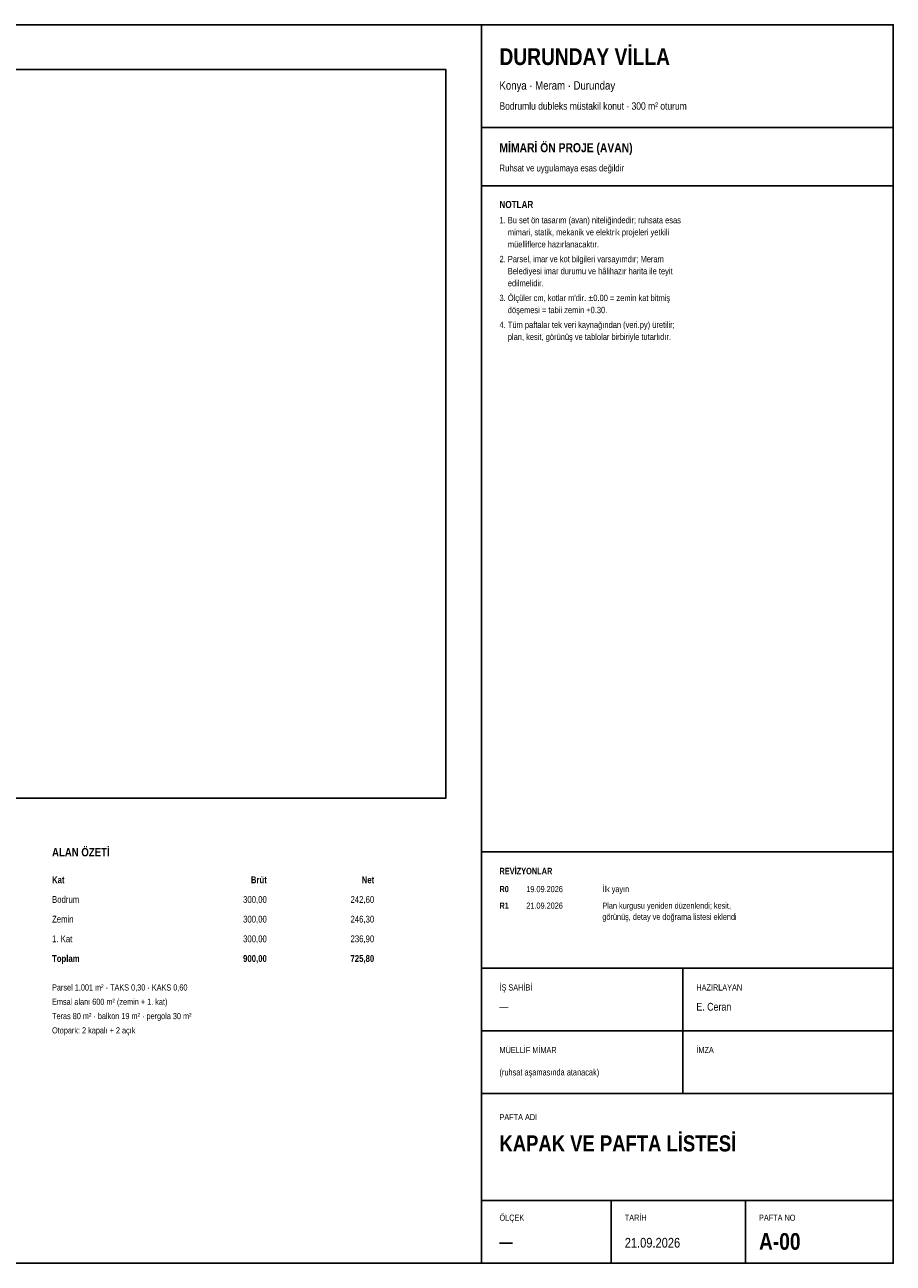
# Paper-space layout 'A-00 KAPAK VE PAFTA LISTESI' of a CAD drawing. Header units: centimetres. Extents: x 10 to 410, y 10 to 287.
# Tile 2 of 2: x 216 to 410, y 10 to 287. Entities that reach past the tile are written whole.
import ezdxf
from ezdxf.enums import TextEntityAlignment as Align

# ---------------------------------------------------------------- set-up
doc = ezdxf.new("R2010")
doc.units = ezdxf.units.CM
doc.header["$LTSCALE"] = 0.25
for name, color, linetype, lineweight in [('M-GOST-ANTET', 176, 'Continuous', 25), ('M-GOST-ANTETYAZI', 177, 'Continuous', 9), ('M-GOST-TABLO', 1, 'Continuous', 9)]:
    doc.layers.add(name, color=color, linetype=linetype, lineweight=lineweight)
doc.styles.add('YAZI', font='arialn.ttf')
doc.styles.add('YAZI-KALIN', font='arialnb.ttf')

psp = doc.layouts.new('A-00 KAPAK VE PAFTA LISTESI')

# ---------------------------------------------------------------- linework, layer by layer
at = {"layer": 'M-GOST-ANTET'}
for p, q in [((318, 264), (410, 264)), ((318, 251), (410, 251)), ((318, 102), (410, 102)), ((318, 76), (410, 76)), ((363, 76), (363, 62)), ((318, 62), (410, 62)), ((363, 62), (363, 48)), ((318, 48), (410, 48)), ((318, 24), (410, 24)), ((347, 24), (347, 10)), ((377, 24), (377, 10))]:
    psp.add_line(p, q, dxfattribs=at)
for points in [[(10, 287), (410, 287), (410, 10), (10, 10)], [(318, 287), (410, 287), (410, 10), (318, 10)], [(20, 277), (310, 277), (310, 114), (20, 114)]]:
    psp.add_lwpolyline(points, close=True, dxfattribs=at)

# ---------------------------------------------------------------- texts
at = {"layer": 'M-GOST-ANTETYAZI'}
for s, height, style, p in [('DURUNDAY VİLLA', 3.744, 'YAZI-KALIN', (322, 278)), ('Konya · Meram · Durunday', 1.872, 'YAZI', (322, 272.5)), ('Bodrumlu dubleks müstakil konut · 300 m² oturum', 1.656, 'YAZI', (322, 268)), ('MİMARİ ÖN PROJE (AVAN)', 2.016, 'YAZI-KALIN', (322, 258.5)), ('Ruhsat ve uygulamaya esas değildir', 1.512, 'YAZI', (322, 254.2)), ('NOTLAR', 1.584, 'YAZI-KALIN', (322, 246)), ('1. Bu set ön tasarım (avan) niteliğindedir; ruhsata esas', 1.404, 'YAZI', (322, 242.6)), ('    mimari, statik, mekanik ve elektrik projeleri yetkili', 1.404, 'YAZI', (322, 239.9)), ('    müelliflerce hazırlanacaktır.', 1.404, 'YAZI', (322, 237.2)), ('2. Parsel, imar ve kot bilgileri varsayımdır; Meram', 1.404, 'YAZI', (322, 233.9)), ('    Belediyesi imar durumu ve hâlihazır harita ile teyit', 1.404, 'YAZI', (322, 231.2)), ('    edilmelidir.', 1.404, 'YAZI', (322, 228.5)), ("3. Ölçüler cm, kotlar m'dir. %%p0.00 = zemin kat bitmiş", 1.404, 'YAZI', (322, 225.2)), ('    döşemesi = tabii zemin +0.30.', 1.404, 'YAZI', (322, 222.5)), ('4. Tüm paftalar tek veri kaynağından (veri.py) üretilir;', 1.404, 'YAZI', (322, 219.2)), ('    plan, kesit, görünüş ve tablolar birbiriyle tutarlıdır.', 1.404, 'YAZI', (322, 216.5)), ('REVİZYONLAR', 1.44, 'YAZI-KALIN', (322, 97)), ('R0', 1.368, 'YAZI-KALIN', (322, 93)), ('19.09.2026', 1.368, 'YAZI', (328, 93)), ('İlk yayın', 1.368, 'YAZI', (345, 93)), ('R1', 1.368, 'YAZI-KALIN', (322, 89.3)), ('21.09.2026', 1.368, 'YAZI', (328, 89.3)), ('Plan kurgusu yeniden düzenlendi; kesit,', 1.368, 'YAZI', (345, 89.3)), ('görünüş, detay ve doğrama listesi eklendi', 1.368, 'YAZI', (345, 86.8)), ('İŞ SAHİBİ', 1.368, 'YAZI', (322, 71)), ('HAZIRLAYAN', 1.368, 'YAZI', (366, 71)), ('—', 1.73, 'YAZI', (322, 66.5)), ('E. Ceran', 1.728, 'YAZI', (366, 66.5)), ('MÜELLİF MİMAR', 1.368, 'YAZI', (322, 57)), ('İMZA', 1.368, 'YAZI', (366, 57)), ('(ruhsat aşamasında atanacak)', 1.44, 'YAZI', (322, 52)), ('PAFTA ADI', 1.368, 'YAZI', (322, 42)), ('KAPAK VE PAFTA LİSTESİ', 3.6, 'YAZI-KALIN', (322, 35)), ('ÖLÇEK', 1.368, 'YAZI', (322, 19.5)), ('TARİH', 1.368, 'YAZI', (350, 19.5)), ('PAFTA NO', 1.368, 'YAZI', (380, 19.5)), ('A-00', 3.744, 'YAZI-KALIN', (380, 13)), ('—', 2.59, 'YAZI-KALIN', (322, 13.5)), ('21.09.2026', 2.16, 'YAZI', (350, 13.5))]:
    psp.add_text(s, height=height, dxfattribs=dict(at, style=style)).set_placement(p)
at = {"layer": 'M-GOST-TABLO'}
for s, height, style, p in [('ALAN ÖZETİ', 1.872, 'YAZI-KALIN', (222, 101)), ('Kat', 1.512, 'YAZI-KALIN', (222, 95)), ('Bodrum', 1.512, 'YAZI', (222, 90.6)), ('Zemin', 1.512, 'YAZI', (222, 86.2)), ('1. Kat', 1.512, 'YAZI', (222, 81.8)), ('Toplam', 1.512, 'YAZI-KALIN', (222, 77.4)), ('Parsel 1.001 m² · TAKS 0,30 · KAKS 0,60', 1.368, 'YAZI', (222, 71)), ('Emsal alanı 600 m² (zemin + 1. kat)', 1.368, 'YAZI', (222, 67.8)), ('Teras 80 m² · balkon 19 m² · pergola 30 m²', 1.368, 'YAZI', (222, 64.6)), ('Otopark: 2 kapalı + 2 açık', 1.368, 'YAZI', (222, 61.4))]:
    psp.add_text(s, height=height, dxfattribs=dict(at, style=style)).set_placement(p)
for s, style, p in [('Brüt', 'YAZI-KALIN', (270, 95)), ('Net', 'YAZI-KALIN', (294, 95)), ('300,00', 'YAZI', (270, 90.6)), ('242,60', 'YAZI', (294, 90.6)), ('300,00', 'YAZI', (270, 86.2)), ('246,30', 'YAZI', (294, 86.2)), ('300,00', 'YAZI', (270, 81.8)), ('236,90', 'YAZI', (294, 81.8)), ('900,00', 'YAZI-KALIN', (270, 77.4)), ('725,80', 'YAZI-KALIN', (294, 77.4))]:
    psp.add_text(s, height=1.512, dxfattribs=dict(at, style=style)).set_placement(p, align=Align.RIGHT)

doc.saveas('drawing.dxf')
